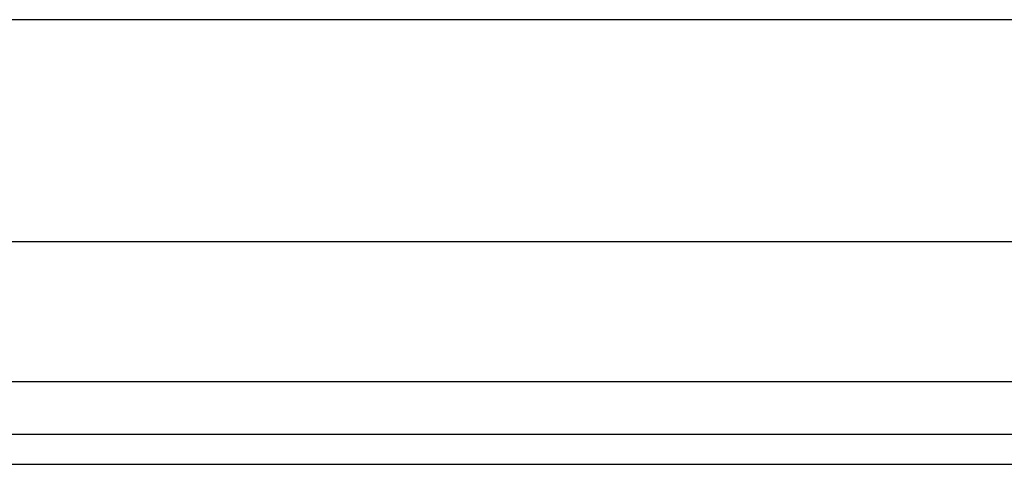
# Model space of a CAD drawing. Header units: inches. Extents: x 3 to 112, y 6 to 61.
# Tile 19 of 140: x 10.555 to 12.298, y 13.369 to 14.156. Entities that reach past the tile are written whole.
import ezdxf

# ---------------------------------------------------------------- set-up
doc = ezdxf.new("R2010")
doc.units = ezdxf.units.IN
doc.header["$MEASUREMENT"] = 0
doc.layers.add('Visible Edges(ANSI)', color=7, linetype='Continuous', lineweight=25)
doc.layers.add('Visible Tangent Edges(ANSI)', color=7, linetype='Continuous', lineweight=25)

msp = doc.modelspace()

# ---------------------------------------------------------------- linework, layer by layer
at = {"layer": 'Visible Edges(ANSI)'}
for p, q in [((4.2248, 14.1561), (22.3689, 14.1561)), ((22.3689, 13.7624), (4.2248, 13.7624)), ((23.1201, 13.4217), (3.4941, 13.4217)), ((3.4941, 13.3687), (23.1201, 13.3687))]:
    msp.add_line(p, q, dxfattribs=at)
at = {"layer": 'Visible Tangent Edges(ANSI)'}
msp.add_line((23.1201, 13.5147), (3.4941, 13.5147), dxfattribs=at)

doc.saveas('drawing.dxf')
